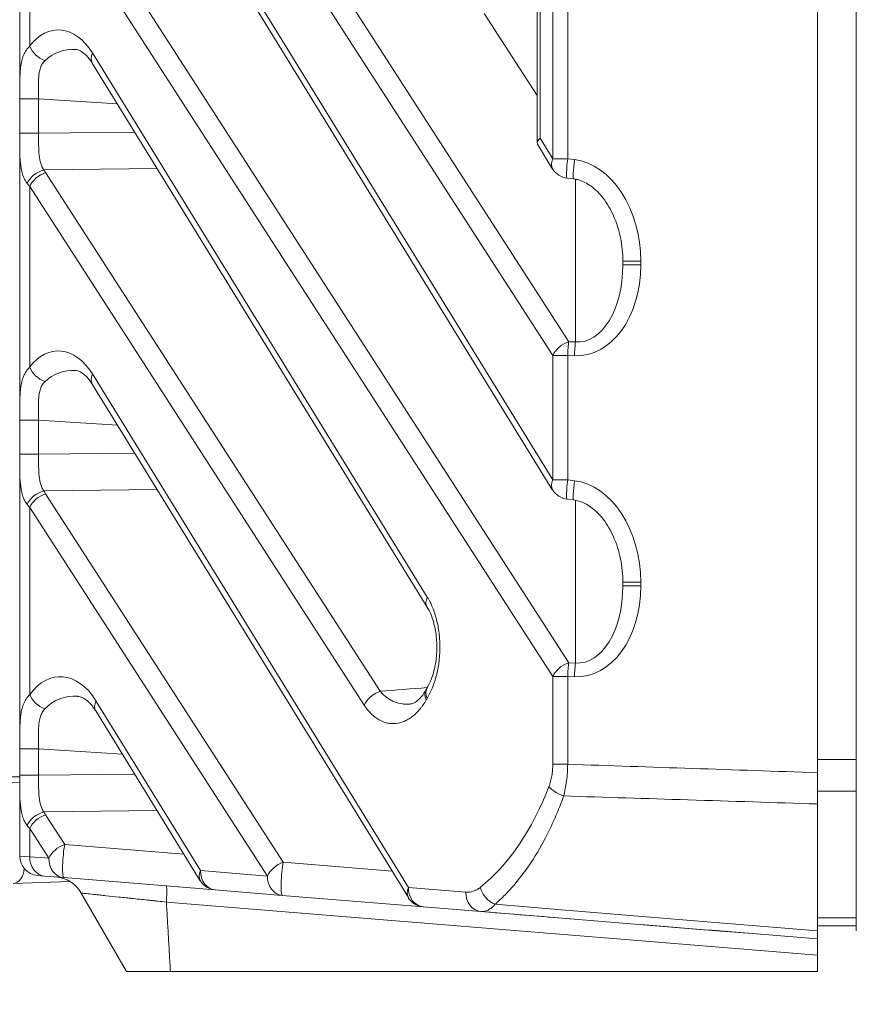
# Model space of a CAD drawing. Header units: millimetres. Extents: x 4 to 836, y 5 to 589.
# Tile 76 of 163: x 476 to 489, y 260 to 275. Entities that reach past the tile are written whole.
import ezdxf

# ---------------------------------------------------------------- set-up
doc = ezdxf.new("R2010")
doc.units = ezdxf.units.MM
doc.layers.add('1', color=7, linetype='Continuous', true_color=0xffffff)
doc.styles.add('ideas_simplex', font='simplex.shx')
doc.dimstyles.get("Standard").update_dxf_attribs({"dimtxt": 0.18, "dimasz": 0.18, "dimexe": 0.18, "dimexo": 0.0625, "dimgap": 0.09, "dimtad": 0, "dimtih": 1, "dimtoh": 1, "dimdec": 4, "dimzin": 0, "dimdsep": 46, "dimtxsty": 'Standard', "dimcen": 0.09, "dimadec": 0, "dimazin": 0, "dimtfac": 1, "dimtdec": 4, "dimtofl": 0, "dimtmove": 0, "dimatfit": 3, "dimfxl": 1, "dimtolj": 1, "dimtzin": 0, "dimarcsym": 0})

# ---------------------------------------------------------------- blocks, each defined once
blk = doc.blocks.new('_U4')
at = {"layer": '1', "color": 152, "lineweight": 13}
for p, q in [((490.695031, 260.359191), (545.68138, 260.359191)), ((397.385961, 245.904525), (545.68138, 245.904525))]:
    blk.add_line(p, q, dxfattribs=at)
at = {"layer": '1', "color": 27, "lineweight": 13}
blk.add_line((543.68138, 245.904525), (543.68138, 260.359191), dxfattribs=at)
at = {"layer": '1', "color": 87, "lineweight": 25}
for p, q in [((542.18138, 260.234358), (536.55638, 260.234358)), ((536.55638, 260.234358), (536.55638, 258.734358)), ((542.18138, 258.734358), (542.18138, 260.234358)), ((536.55638, 247.529358), (536.55638, 246.029358)), ((542.18138, 246.029358), (542.18138, 247.529358)), ((536.55638, 246.029358), (542.18138, 246.029358))]:
    blk.add_line(p, q, dxfattribs=at)
at = {"layer": '1', "color": 27, "lineweight": 18}
for points in [[(543.68138, 260.359191), (544.21036, 257.359193), (543.152399, 257.359189)], [(543.68138, 245.904525), (543.152399, 248.904523), (544.21036, 248.904527)]]:
    blk.add_solid(points, dxfattribs=at)
at = {"layer": '1', "color": 87, "linetype": 'Continuous', "lineweight": 25, "char_height": 3, "attachment_point": 7, "rotation": 90, "line_spacing_factor": 1.204819, "style": 'ideas_simplex'}
for s, insert in [('\\W1.2280;.569', (542.02788, 247.476858)), ('\\W1.2097;14,5', (534.71538, 247.476858))]:
    blk.add_mtext(s, dxfattribs=dict(at, insert=insert))

msp = doc.modelspace()

# ---------------------------------------------------------------- linework, layer by layer
at = {"layer": '1', "color": 143, "linetype": 'Continuous', "lineweight": 18}
for p, q in [((475.895, 262.136), (475.895, 359.583)), ((488.795, 263.423), (488.795, 358.296)), ((488.195, 280.889), (488.195, 263.422)), ((483.873, 280.034), (483.873, 273.132)), ((477.9, 277.873), (484.113, 267.779)), ((477.014, 274.361), (482.178, 265.973)), ((483.879, 273.11), (484.113, 272.729)), ((484.334, 272.589), (484.437, 272.576)), ((485.195, 271.252), (485.195, 271.307)), ((477.014, 269.411), (481.888, 261.495)), ((484.334, 267.639), (484.437, 267.627)), ((485.195, 266.302), (485.195, 266.357)), ((482.178, 265.973), (482.181, 265.969)), ((477.069, 264.373), (478.68, 261.756)), ((488.195, 262.94), (488.195, 260.984)), ((488.795, 262.939), (488.795, 260.984)), ((476.278, 261.828), (476.171, 261.837)), ((476.574, 261.804), (476.278, 261.828)), ((478.911, 261.614), (476.574, 261.804)), ((477.542, 260.359), (476.845, 261.566)), ((479.943, 261.53), (478.911, 261.614)), ((482.119, 261.353), (479.943, 261.53)), ((483.005, 261.281), (482.119, 261.353)), ((484.448, 261.164), (483.005, 261.281)), ((488.195, 260.859), (488.195, 260.611)), ((488.195, 260.611), (488.195, 260.359)), ((478.219, 260.359), (488.195, 260.359))]:
    msp.add_line(p, q, dxfattribs=at)
at = {"layer": '1', "color": 143, "linetype": 'Continuous', "lineweight": 13}
for p, q in [((483.919, 280.034), (483.919, 273.205)), ((484.115, 272.886), (484.115, 280.042)), ((484.345, 280.042), (484.345, 272.886)), ((478.92, 278.502), (484.361, 270.067)), ((484.115, 269.855), (478.675, 278.29)), ((477.901, 278.03), (484.115, 267.937)), ((476.049, 277.631), (476.049, 274.623)), ((476.679, 277.028), (484.361, 265.117)), ((484.115, 264.905), (476.433, 276.816)), ((483.873, 273.861), (483.055, 275.129)), ((477.016, 274.518), (482.18, 266.13)), ((475.895, 273.809), (476.187, 273.809)), ((476.187, 273.809), (476.187, 273.282)), ((477.402, 273.732), (476.187, 273.809)), ((475.895, 273.282), (476.187, 273.282)), ((476.187, 273.282), (477.669, 273.298)), ((483.919, 273.205), (484.115, 272.886)), ((484.115, 272.886), (484.345, 272.886)), ((484.345, 272.886), (484.448, 272.874)), ((478.015, 272.736), (476.268, 272.718)), ((476.295, 272.673), (481.453, 264.677)), ((484.465, 270.063), (484.465, 272.571)), ((481.207, 264.464), (476.049, 272.461)), ((476.049, 272.461), (476.049, 269.674)), ((485.195, 271.307), (485.471, 271.307)), ((485.471, 271.307), (485.471, 271.252)), ((485.195, 271.252), (485.471, 271.252)), ((484.361, 270.067), (484.465, 270.063)), ((484.115, 267.937), (484.115, 269.855)), ((484.115, 269.855), (484.345, 269.855)), ((484.448, 269.851), (484.345, 269.855)), ((484.345, 269.855), (484.345, 267.937)), ((477.016, 269.569), (481.89, 261.652)), ((476.187, 268.859), (475.895, 268.859)), ((476.187, 268.859), (476.187, 268.332)), ((477.402, 268.782), (476.187, 268.859)), ((476.187, 268.332), (475.895, 268.332)), ((476.187, 268.332), (477.669, 268.348)), ((484.115, 267.937), (484.345, 267.937)), ((484.345, 267.937), (484.448, 267.924)), ((478.015, 267.787), (476.268, 267.768)), ((476.295, 267.723), (479.96, 262.041)), ((476.049, 267.511), (476.049, 264.625)), ((479.714, 261.829), (476.049, 267.511)), ((484.465, 265.113), (484.465, 267.621)), ((485.195, 266.357), (485.471, 266.357)), ((485.195, 266.302), (485.471, 266.302)), ((485.471, 266.357), (485.471, 266.302)), ((484.361, 265.117), (484.465, 265.113)), ((484.115, 263.552), (484.115, 264.905)), ((484.115, 264.905), (484.345, 264.905)), ((484.448, 264.901), (484.345, 264.905)), ((484.345, 264.905), (484.345, 263.552)), ((477.071, 264.53), (478.682, 261.913)), ((476.187, 263.789), (475.895, 263.789)), ((476.187, 263.789), (476.187, 263.383)), ((477.479, 263.707), (476.187, 263.789)), ((484.115, 263.552), (484.345, 263.552)), ((476.187, 263.383), (477.669, 263.399)), ((476.187, 263.383), (475.895, 263.383)), ((478.015, 262.837), (476.268, 262.818)), ((476.295, 262.773), (476.59, 262.315)), ((476.049, 262.561), (476.049, 262.127)), ((476.344, 262.103), (476.049, 262.561)), ((476.59, 262.315), (478.428, 262.166)), ((475.895, 262.136), (476.049, 262.127)), ((476.049, 262.127), (476.344, 262.103)), ((479.96, 262.041), (481.636, 261.905)), ((478.682, 261.913), (479.714, 261.829)), ((481.89, 261.652), (482.775, 261.58)), ((488.195, 260.611), (478.157, 261.427))]:
    msp.add_line(p, q, dxfattribs=at)
at = {"layer": '1', "color": 252, "linetype": 'Continuous', "lineweight": 13}
for p, q in [((488.195, 263.623), (488.795, 263.623)), ((488.795, 263.139), (488.195, 263.139)), ((488.195, 261.184), (488.795, 261.184))]:
    msp.add_line(p, q, dxfattribs=at)
at = {"layer": '1', "color": 252, "linetype": 'Continuous', "lineweight": 18}
for p, q in [((488.195, 263.139), (488.195, 263.422)), ((488.795, 263.423), (488.795, 263.139)), ((488.195, 262.94), (488.195, 263.139)), ((488.795, 262.939), (488.795, 263.139)), ((488.795, 261.059), (488.195, 261.059))]:
    msp.add_line(p, q, dxfattribs=at)
at = {"layer": '1', "color": 9, "linetype": 'Continuous', "lineweight": 18}
for p, q in [((469.927, 263.064), (475.895, 263.272)), ((475.895, 263.359), (472.395, 263.359)), ((476.669, 261.745), (475.792, 261.714))]:
    msp.add_line(p, q, dxfattribs=at)
at = {"layer": '1', "color": 18, "linetype": 'Continuous', "lineweight": 18}
for p, q in [((486.7, 260.981), (485.471, 261.081)), ((487.198, 260.94), (486.7, 260.981))]:
    msp.add_line(p, q, dxfattribs=at)
at = {"layer": '1', "color": 143, "linetype": 'Continuous', "lineweight": 18}
for centre, start, end in [((484.369, 272.886), 211.6176, 263.2514), ((484.369, 267.937), 211.6176, 263.2514), ((476.195, 262.136), 180, 265.352), ((478.936, 261.913), 211.6176, 265.352), ((482.143, 261.652), 211.6176, 265.352)]:
    msp.add_arc(centre, 0.3, start, end, dxfattribs=at)
at = {"layer": '1', "color": 143, "linetype": 'Continuous', "lineweight": 13}
for centre, major_axis, ratio, start_param, end_param in [((476.518, 273.77), (0.05, -1.103), 0.637596, 2.286917, 3.799719), ((476.303, 274.623), (-0.24, 0.18), 0.690075, 0.82788, 1.977483), ((476.772, 273.77), (0.244, -0.776), 0.863235, 2.812084, 3.547991), ((477.27, 274.518), (0.255, 0.157), 0.639648, 2.375327, 3.141616), ((484.369, 272.886), (-0.255, -0.157), 0.639648, 5.51692, 6.283209), ((484.369, 272.886), (-0.035, -0.298), 0.080476, 4.721912, 6.283175), ((484.473, 272.874), (-0.035, -0.298), 0.080476, 4.721912, 6.277558), ((484.421, 271.392), (0.119, -1.485), 0.702494, 1.457058, 3.001674), ((476.276, 272.505), (0.264, 0.142), 0.668048, 1.25303, 2.462509), ((476.303, 272.461), (0.252, 0.163), 0.652221, 1.201283, 2.36173), ((476.887, 273.068), (0.5, 0.509), 0.963647, 2.85176, 2.927631), ((476.895, 272.856), (0.999, 0.051), 0.69908, 3.592428, 3.668299), ((484.421, 271.337), (0.119, -1.485), 0.702494, 6.195627, 7.740243), ((484.445, 271.337), (0.076, -1.275), 0.585237, 6.207347, 7.751963), ((484.369, 269.855), (-0.252, -0.163), 0.652221, 4.342876, 5.503323), ((484.369, 269.855), (0.013, 0.3), 0.080955, 0.788352, 1.57438), ((476.518, 268.821), (0.05, -1.103), 0.637596, 2.286917, 3.799719), ((484.473, 269.851), (0.013, 0.3), 0.080955, 0.788352, 1.57438), ((476.303, 269.674), (0.24, -0.18), 0.690075, 3.969473, 5.119076), ((476.772, 268.821), (0.244, -0.776), 0.863235, 2.812084, 3.547991), ((477.27, 269.569), (-0.255, -0.157), 0.639648, 5.51692, 6.283209), ((484.369, 267.937), (-0.255, -0.157), 0.639648, 5.51692, 6.283209), ((484.369, 267.937), (-0.035, -0.298), 0.080476, 4.721912, 6.283175), ((484.473, 267.924), (-0.035, -0.298), 0.080476, 4.721912, 6.277558), ((484.421, 266.442), (0.119, -1.485), 0.702494, 1.457058, 3.001674), ((476.276, 267.556), (0.264, 0.142), 0.668048, 1.25303, 2.462509), ((476.303, 267.511), (0.252, 0.163), 0.652221, 1.201283, 2.36173), ((476.887, 268.118), (0.5, 0.509), 0.963647, 2.851761, 2.927632), ((476.895, 267.906), (0.999, 0.051), 0.69908, 3.592428, 3.668299), ((484.421, 266.387), (0.119, -1.485), 0.702494, 6.195627, 7.740243), ((484.445, 266.387), (0.076, -1.275), 0.585237, 6.207347, 7.751963), ((482.434, 266.13), (0.255, 0.157), 0.639648, 2.375327, 3.141616), ((484.369, 264.905), (-0.252, -0.163), 0.652221, 4.342876, 5.503323), ((484.369, 264.905), (0.013, 0.3), 0.080955, 0.788352, 1.57438), ((484.473, 264.901), (0.013, 0.3), 0.080955, 0.788352, 1.57438), ((476.551, 263.748), (0.052, -1.153), 0.637596, 2.286917, 3.819354), ((476.303, 264.625), (0.243, -0.175), 0.680326, 3.955946, 5.097467), ((476.804, 263.748), (0.23, -0.832), 0.852285, 2.846718, 3.602353), ((481.461, 264.464), (0.252, 0.163), 0.652221, 1.201283, 2.36173), ((482.418, 264.546), (-0.26, 0.149), 0.620216, 6.283043, 7.030286), ((482.431, 264.568), (-0.258, 0.153), 0.629937, 6.264375, 7.039609), ((477.325, 264.53), (-0.255, -0.157), 0.639648, 5.51692, 6.283209), ((482.987, 263.359), (0, 1.763), 0.630949, 0.815188, 0.832258), ((481.81, 265.359), (0, -4.156), 0.63095, 0.470034, 1.027448), ((484.309, 263.211), (-0.28, 0.107), 0.492082, 0.658959, 1.664369), ((476.276, 262.606), (0.264, 0.142), 0.668048, 1.25303, 2.462509), ((476.887, 263.168), (0.5, 0.509), 0.963647, 2.851761, 2.927633), ((476.303, 262.561), (0.252, 0.163), 0.652221, 1.201283, 2.36173), ((476.895, 262.956), (0.999, 0.051), 0.69908, 3.592428, 3.668299), ((476.598, 262.103), (-0.252, -0.163), 0.652221, 4.342876, 5.503323), ((476.598, 262.103), (0.024, 0.299), 0.117132, 0.792006, 3.141593), ((476.303, 262.127), (0.024, 0.299), 0.845302, 1.639412, 3.141593), ((476.598, 262.103), (0.024, 0.299), 0.845302, 1.639412, 3.141593), ((479.968, 261.829), (-0.252, -0.163), 0.652221, 4.342876, 5.503323), ((479.968, 261.829), (0.024, 0.299), 0.117132, 0.792006, 3.141593), ((478.936, 261.913), (-0.255, -0.157), 0.639648, 5.51692, 6.283209), ((478.936, 261.913), (0.024, 0.299), 0.845302, 1.639412, 3.141593), ((479.968, 261.829), (0.024, 0.299), 0.845302, 1.639412, 3.141593), ((482.143, 261.652), (-0.255, -0.157), 0.639648, 5.51692, 6.283209), ((482.143, 261.652), (0.024, 0.299), 0.845302, 1.639412, 3.141593), ((483.029, 261.58), (0.024, 0.299), 0.845302, 1.639412, 3.141593), ((483.252, 261.654), (-0.188, 0.234), 0.777515, 1.011467, 2.238599)]:
    msp.add_ellipse(centre, major_axis=major_axis, ratio=ratio, start_param=start_param, end_param=end_param, dxfattribs=at)
at = {"layer": '1', "color": 143, "linetype": 'Continuous', "lineweight": 18}
for centre, major_axis, ratio, start_param, end_param in [((484.173, 273.205), (0.298, 0.084), 0.361655, 2.47737, 3.243659), ((476.412, 261.316), (-0.423, 0.267), 1, 4.229356, 5.19542)]:
    msp.add_ellipse(centre, major_axis=major_axis, ratio=ratio, start_param=start_param, end_param=end_param, dxfattribs=at)
at = {"layer": '1', "color": 9, "linetype": 'Continuous', "lineweight": 13}
msp.add_ellipse((475.783, 261.964), major_axis=(-0.009, 0.25), ratio=0.719128, start_param=3.141593, end_param=4.615842, dxfattribs=at)
at = {"layer": '1', "color": 143, "linetype": 'Continuous', "lineweight": 13}
for points, knots in [([(475.895, 273.809), (475.895, 273.831), (475.895, 273.853), (475.895, 273.896), (475.895, 273.918), (475.895, 273.982), (475.895, 274.023), (475.896, 274.085), (475.897, 274.105), (475.898, 274.145), (475.899, 274.165), (475.902, 274.223), (475.905, 274.259), (475.913, 274.329), (475.919, 274.362), (475.93, 274.41), (475.934, 274.425), (475.943, 274.455), (475.948, 274.469), (475.965, 274.511), (475.978, 274.536), (476.01, 274.582), (476.028, 274.604), (476.049, 274.623)], [0, 0, 0, 0, 0.0625, 0.0625, 0.125, 0.125, 0.25, 0.25, 0.3125, 0.3125, 0.375, 0.375, 0.5, 0.5, 0.625, 0.625, 0.6875, 0.6875, 0.75, 0.75, 0.875, 0.875, 1, 1, 1, 1]), ([(476.283, 274.4), (476.267, 274.385), (476.254, 274.368), (476.237, 274.339), (476.232, 274.33), (476.222, 274.309), (476.218, 274.298), (476.21, 274.276), (476.207, 274.265), (476.201, 274.242), (476.199, 274.23), (476.192, 274.193), (476.19, 274.168), (476.187, 274.13), (476.186, 274.117), (476.185, 274.09), (476.184, 274.076), (476.184, 274.035), (476.184, 274.008), (476.184, 273.952), (476.185, 273.923), (476.186, 273.866), (476.187, 273.838), (476.187, 273.809)], [0, 0, 0, 0, 0.125, 0.125, 0.1875, 0.1875, 0.25, 0.25, 0.3125, 0.3125, 0.375, 0.375, 0.5, 0.5, 0.5625, 0.5625, 0.625, 0.625, 0.75, 0.75, 0.875, 0.875, 1, 1, 1, 1]), ([(476.011, 272.505), (475.995, 272.526), (475.981, 272.549), (475.957, 272.597), (475.947, 272.623), (475.922, 272.704), (475.911, 272.764), (475.902, 272.865), (475.9, 272.9), (475.897, 272.972), (475.896, 273.009), (475.895, 273.085), (475.895, 273.123), (475.895, 273.182), (475.895, 273.202), (475.895, 273.242), (475.895, 273.262), (475.895, 273.282)], [0, 0, 0, 0, 0.125, 0.125, 0.25, 0.25, 0.5, 0.5, 0.625, 0.625, 0.75, 0.75, 0.875, 0.875, 0.9375, 0.9375, 1, 1, 1, 1]), ([(476.187, 273.282), (476.187, 273.229), (476.187, 273.176), (476.187, 273.098), (476.188, 273.072), (476.189, 273.034), (476.189, 273.021), (476.191, 272.996), (476.191, 272.984), (476.194, 272.947), (476.197, 272.923), (476.202, 272.888), (476.204, 272.877), (476.209, 272.855), (476.211, 272.844), (476.217, 272.822), (476.22, 272.811), (476.228, 272.791), (476.232, 272.781), (476.245, 272.752), (476.256, 272.734), (476.268, 272.718)], [0, 0, 0, 0, 0.25, 0.25, 0.375, 0.375, 0.4375, 0.4375, 0.5, 0.5, 0.625, 0.625, 0.6875, 0.6875, 0.75, 0.75, 0.8125, 0.8125, 0.875, 0.875, 1, 1, 1, 1]), ([(475.895, 268.859), (475.895, 268.881), (475.895, 268.903), (475.895, 268.946), (475.895, 268.968), (475.895, 269.032), (475.895, 269.074), (475.896, 269.135), (475.897, 269.155), (475.898, 269.195), (475.899, 269.215), (475.902, 269.273), (475.905, 269.31), (475.913, 269.38), (475.919, 269.413), (475.93, 269.46), (475.934, 269.475), (475.943, 269.505), (475.948, 269.519), (475.965, 269.561), (475.978, 269.586), (476.01, 269.633), (476.028, 269.654), (476.049, 269.674)], [0, 0, 0, 0, 0.0625, 0.0625, 0.125, 0.125, 0.25, 0.25, 0.3125, 0.3125, 0.375, 0.375, 0.5, 0.5, 0.625, 0.625, 0.6875, 0.6875, 0.75, 0.75, 0.875, 0.875, 1, 1, 1, 1]), ([(476.283, 269.45), (476.267, 269.435), (476.254, 269.418), (476.237, 269.39), (476.232, 269.38), (476.222, 269.359), (476.218, 269.349), (476.21, 269.327), (476.207, 269.315), (476.201, 269.292), (476.199, 269.28), (476.192, 269.244), (476.19, 269.219), (476.187, 269.18), (476.186, 269.167), (476.185, 269.14), (476.184, 269.127), (476.184, 269.085), (476.184, 269.058), (476.184, 269.002), (476.185, 268.974), (476.186, 268.917), (476.187, 268.888), (476.187, 268.859)], [0, 0, 0, 0, 0.125, 0.125, 0.1875, 0.1875, 0.25, 0.25, 0.3125, 0.3125, 0.375, 0.375, 0.5, 0.5, 0.5625, 0.5625, 0.625, 0.625, 0.75, 0.75, 0.875, 0.875, 1, 1, 1, 1]), ([(476.011, 267.556), (475.995, 267.577), (475.981, 267.599), (475.957, 267.647), (475.947, 267.673), (475.922, 267.755), (475.911, 267.815), (475.902, 267.915), (475.9, 267.95), (475.897, 268.022), (475.896, 268.059), (475.895, 268.135), (475.895, 268.173), (475.895, 268.232), (475.895, 268.252), (475.895, 268.292), (475.895, 268.312), (475.895, 268.332)], [0, 0, 0, 0, 0.125, 0.125, 0.25, 0.25, 0.5, 0.5, 0.625, 0.625, 0.75, 0.75, 0.875, 0.875, 0.9375, 0.9375, 1, 1, 1, 1]), ([(476.187, 268.332), (476.187, 268.279), (476.187, 268.226), (476.187, 268.148), (476.188, 268.122), (476.189, 268.084), (476.189, 268.071), (476.191, 268.046), (476.191, 268.034), (476.194, 267.997), (476.197, 267.973), (476.202, 267.939), (476.204, 267.927), (476.209, 267.905), (476.211, 267.894), (476.217, 267.872), (476.22, 267.862), (476.228, 267.841), (476.232, 267.831), (476.245, 267.802), (476.256, 267.784), (476.268, 267.768)], [0, 0, 0, 0, 0.25, 0.25, 0.375, 0.375, 0.4375, 0.4375, 0.5, 0.5, 0.625, 0.625, 0.6875, 0.6875, 0.75, 0.75, 0.8125, 0.8125, 0.875, 0.875, 1, 1, 1, 1]), ([(482.18, 266.13), (482.21, 266.081), (482.237, 266.028), (482.273, 265.94), (482.285, 265.909), (482.3, 265.861), (482.305, 265.845), (482.315, 265.813), (482.319, 265.796), (482.34, 265.712), (482.353, 265.642), (482.364, 265.551), (482.366, 265.533), (482.369, 265.496), (482.373, 265.441), (482.375, 265.349), (482.373, 265.275), (482.369, 265.22), (482.367, 265.201), (482.364, 265.164), (482.362, 265.146), (482.35, 265.056), (482.337, 264.987), (482.316, 264.904), (482.311, 264.887), (482.302, 264.854), (482.296, 264.838), (482.281, 264.791), (482.27, 264.76), (482.234, 264.672), (482.207, 264.618), (482.177, 264.568)], [0, 0, 0, 0, 0.125, 0.125, 0.1875, 0.1875, 0.21875, 0.21875, 0.25, 0.25, 0.375, 0.375, 0.40625, 0.40625, 0.4375, 0.5, 0.5625, 0.5625, 0.59375, 0.59375, 0.625, 0.625, 0.75, 0.75, 0.78125, 0.78125, 0.8125, 0.8125, 0.875, 0.875, 1, 1, 1, 1]), ([(475.895, 263.789), (475.895, 263.833), (475.895, 263.877), (475.895, 263.964), (475.895, 264.006), (475.896, 264.069), (475.897, 264.09), (475.898, 264.131), (475.899, 264.152), (475.902, 264.211), (475.905, 264.248), (475.913, 264.32), (475.918, 264.354), (475.929, 264.403), (475.933, 264.419), (475.943, 264.45), (475.948, 264.465), (475.965, 264.507), (475.978, 264.534), (476.01, 264.582), (476.028, 264.605), (476.049, 264.625)], [0, 0, 0, 0, 0.125, 0.125, 0.25, 0.25, 0.3125, 0.3125, 0.375, 0.375, 0.5, 0.5, 0.625, 0.625, 0.6875, 0.6875, 0.75, 0.75, 0.875, 0.875, 1, 1, 1, 1]), ([(481.453, 264.677), (481.486, 264.638), (481.521, 264.605), (481.578, 264.565), (481.597, 264.553), (481.626, 264.536), (481.636, 264.531), (481.656, 264.522), (481.666, 264.518), (481.717, 264.498), (481.758, 264.487), (481.81, 264.48), (481.821, 264.479), (481.842, 264.477), (481.852, 264.477), (481.88, 264.476), (481.898, 264.477), (481.916, 264.479)], [0, 0, 0, 0, 0.254948, 0.254948, 0.382421, 0.382421, 0.446158, 0.446158, 0.509895, 0.509895, 0.764843, 0.764843, 0.82858, 0.82858, 0.892317, 0.892317, 1, 1, 1, 1]), ([(482.165, 264.546), (482.149, 264.518), (482.132, 264.492), (482.106, 264.454), (482.097, 264.442), (482.079, 264.419), (482.07, 264.408), (482.024, 264.353), (481.986, 264.317), (481.926, 264.271), (481.905, 264.257), (481.874, 264.239), (481.864, 264.233), (481.842, 264.222), (481.832, 264.218), (481.779, 264.195), (481.736, 264.184), (481.671, 264.178), (481.65, 264.177), (481.617, 264.179), (481.606, 264.18), (481.584, 264.183), (481.573, 264.185), (481.519, 264.197), (481.477, 264.214), (481.425, 264.243), (481.415, 264.25), (481.394, 264.263), (481.384, 264.271), (481.354, 264.294), (481.334, 264.311), (481.277, 264.368), (481.24, 264.412), (481.207, 264.464)], [0, 0, 0, 0, 0.0625, 0.0625, 0.09375, 0.09375, 0.125, 0.125, 0.25, 0.25, 0.3125, 0.3125, 0.34375, 0.34375, 0.375, 0.375, 0.5, 0.5, 0.5625, 0.5625, 0.59375, 0.59375, 0.625, 0.625, 0.75, 0.75, 0.78125, 0.78125, 0.8125, 0.8125, 0.875, 0.875, 1, 1, 1, 1]), ([(476.284, 264.406), (476.267, 264.389), (476.254, 264.371), (476.231, 264.331), (476.222, 264.31), (476.21, 264.275), (476.207, 264.263), (476.201, 264.238), (476.199, 264.226), (476.192, 264.188), (476.19, 264.162), (476.186, 264.108), (476.185, 264.08), (476.184, 264.023), (476.184, 263.994), (476.184, 263.936), (476.185, 263.878), (476.187, 263.818), (476.187, 263.789)], [0, 0, 0, 0, 0.125, 0.125, 0.25, 0.25, 0.3125, 0.3125, 0.375, 0.375, 0.5, 0.5, 0.625, 0.625, 0.75, 0.75, 0.875, 1, 1, 1, 1]), ([(484.055, 263.211), (484.064, 263.236), (484.073, 263.261), (484.088, 263.316), (484.094, 263.344), (484.105, 263.402), (484.112, 263.461), (484.115, 263.522), (484.115, 263.552)], [0, 0, 0, 0, 0.25, 0.25, 0.5, 0.5, 0.75, 1, 1, 1, 1]), ([(484.345, 263.552), (484.344, 263.509), (484.341, 263.423), (484.333, 263.339), (484.325, 263.277), (484.322, 263.256), (484.315, 263.216), (484.312, 263.196), (484.301, 263.137), (484.292, 263.1), (484.283, 263.063)], [0, 0, 0, 0, 0.25, 0.5, 0.5, 0.625, 0.625, 0.75, 0.75, 1, 1, 1, 1]), ([(476.011, 262.606), (475.995, 262.627), (475.981, 262.649), (475.957, 262.697), (475.947, 262.723), (475.922, 262.805), (475.911, 262.865), (475.902, 262.966), (475.9, 263), (475.897, 263.073), (475.896, 263.11), (475.895, 263.185), (475.895, 263.224), (475.895, 263.283), (475.895, 263.303), (475.895, 263.343), (475.895, 263.363), (475.895, 263.383)], [0, 0, 0, 0, 0.125, 0.125, 0.25, 0.25, 0.5, 0.5, 0.625, 0.625, 0.75, 0.75, 0.875, 0.875, 0.9375, 0.9375, 1, 1, 1, 1]), ([(476.187, 263.383), (476.187, 263.329), (476.187, 263.276), (476.187, 263.198), (476.188, 263.173), (476.189, 263.134), (476.189, 263.122), (476.191, 263.096), (476.191, 263.084), (476.194, 263.047), (476.197, 263.024), (476.202, 262.989), (476.204, 262.978), (476.209, 262.955), (476.211, 262.944), (476.217, 262.922), (476.22, 262.912), (476.228, 262.891), (476.232, 262.881), (476.245, 262.853), (476.256, 262.835), (476.268, 262.818)], [0, 0, 0, 0, 0.25, 0.25, 0.375, 0.375, 0.4375, 0.4375, 0.5, 0.5, 0.625, 0.625, 0.6875, 0.6875, 0.75, 0.75, 0.8125, 0.8125, 0.875, 0.875, 1, 1, 1, 1]), ([(484.283, 263.063), (484.25, 262.97), (484.215, 262.88), (484.16, 262.749), (484.141, 262.706), (484.103, 262.622), (484.084, 262.58), (483.985, 262.375), (483.9, 262.225), (483.723, 261.947), (483.629, 261.821), (483.507, 261.676), (483.482, 261.648), (483.432, 261.593), (483.406, 261.566), (483.33, 261.489), (483.278, 261.44), (483.226, 261.394)], [0, 0, 0, 0, 0.125, 0.125, 0.1875, 0.1875, 0.25, 0.25, 0.5, 0.5, 0.75, 0.75, 0.8125, 0.8125, 0.875, 0.875, 1, 1, 1, 1]), ([(488.195, 262.94), (487.531, 262.961), (486.867, 262.982), (486.201, 263.003), (486.199, 263.003), (485.559, 263.023), (484.921, 263.043), (484.283, 263.063)], [0, 0, 0, 0, 0.509199, 0.509199, 0.510675, 0.510675, 1, 1, 1, 1]), ([(478.157, 261.427), (478.114, 261.432), (478.07, 261.437), (478.005, 261.443), (477.983, 261.446), (477.94, 261.45), (477.919, 261.453), (477.813, 261.464), (477.731, 261.472), (477.632, 261.483), (477.612, 261.485), (477.573, 261.489), (477.554, 261.491), (477.497, 261.497), (477.46, 261.501), (477.353, 261.512), (477.287, 261.519), (477.211, 261.527), (477.196, 261.529), (477.168, 261.532), (477.154, 261.533), (477.113, 261.538), (477.088, 261.54), (477.018, 261.547), (476.978, 261.552), (476.912, 261.558), (476.887, 261.561), (476.854, 261.565), (476.845, 261.566), (476.845, 261.566)], [0, 0, 0, 0, 0.0625, 0.0625, 0.09375, 0.09375, 0.125, 0.125, 0.25, 0.25, 0.28125, 0.28125, 0.3125, 0.3125, 0.375, 0.375, 0.5, 0.5, 0.53125, 0.53125, 0.5625, 0.5625, 0.625, 0.625, 0.75, 0.75, 0.875, 0.875, 1, 1, 1, 1]), ([(478.157, 261.427), (478.159, 261.465), (478.161, 261.499), (478.162, 261.56), (478.162, 261.587), (478.162, 261.63), (478.161, 261.647), (478.158, 261.67), (478.156, 261.675), (478.153, 261.676)], [0, 0, 0, 0, 0.25, 0.25, 0.5, 0.5, 0.75, 0.75, 1, 1, 1, 1]), ([(482.775, 261.58), (482.814, 261.577), (482.851, 261.582), (482.907, 261.6), (482.926, 261.607), (482.953, 261.623), (482.962, 261.628), (482.98, 261.64), (482.989, 261.647), (482.998, 261.654)], [0, 0, 0, 0, 0.5, 0.5, 0.75, 0.75, 0.875, 0.875, 1, 1, 1, 1]), ([(483.226, 261.394), (483.217, 261.384), (483.208, 261.374), (483.19, 261.357), (483.181, 261.348), (483.154, 261.326), (483.135, 261.314), (483.098, 261.295), (483.061, 261.282), (483.024, 261.28), (483.005, 261.281)], [0, 0, 0, 0, 0.125, 0.125, 0.25, 0.25, 0.5, 0.5, 0.75, 1, 1, 1, 1]), ([(483.226, 261.394), (483.547, 261.368), (483.868, 261.341), (484.853, 261.26), (485.517, 261.205), (486.852, 261.094), (487.524, 261.039), (488.195, 260.984)], [0, 0, 0, 0, 0.193849, 0.193849, 0.594745, 0.594745, 1, 1, 1, 1])]:
    msp.add_open_spline(points, degree=3, knots=knots, dxfattribs=at)
at = {"layer": '1', "color": 143, "linetype": 'Continuous', "lineweight": 18}
for points, knots in [([(476.756, 274.57), (476.776, 274.573), (476.823, 274.559), (476.919, 274.494), (476.983, 274.409), (477.014, 274.361)], [0, 0, 0, 0, 0.356643, 0.702066, 1, 1, 1, 1]), ([(484.437, 272.576), (484.464, 272.573), (484.557, 272.554), (484.725, 272.465), (484.911, 272.274), (485.068, 272), (485.171, 271.668), (485.195, 271.43), (485.195, 271.307)], [0, 0, 0, 0, 0.050858, 0.181159, 0.35065, 0.548442, 0.771002, 1, 1, 1, 1]), ([(476.756, 269.62), (476.776, 269.623), (476.823, 269.609), (476.919, 269.544), (476.983, 269.459), (477.014, 269.411)], [0, 0, 0, 0, 0.356643, 0.702066, 1, 1, 1, 1]), ([(484.437, 267.627), (484.464, 267.623), (484.557, 267.604), (484.725, 267.515), (484.911, 267.325), (485.068, 267.051), (485.171, 266.718), (485.195, 266.48), (485.195, 266.357)], [0, 0, 0, 0, 0.050858, 0.181159, 0.35065, 0.548442, 0.771002, 1, 1, 1, 1]), ([(482.178, 265.968), (482.184, 265.959), (482.22, 265.91), (482.278, 265.759), (482.325, 265.529), (482.332, 265.279), (482.301, 265.042), (482.242, 264.85), (482.195, 264.76), (482.172, 264.726)], [0, 0, 0, 0, 0.040525, 0.214513, 0.381806, 0.545652, 0.70787, 0.872698, 1, 1, 1, 1]), ([(482.157, 264.701), (482.149, 264.685), (482.113, 264.611), (482.035, 264.534), (481.96, 264.486), (481.928, 264.48), (481.917, 264.482)], [0, 0, 0, 0, 0.08185, 0.40394, 0.743175, 1, 1, 1, 1]), ([(476.789, 264.595), (476.811, 264.599), (476.862, 264.586), (476.965, 264.517), (477.034, 264.426), (477.069, 264.373)], [0, 0, 0, 0, 0.348211, 0.687012, 1, 1, 1, 1]), ([(488.195, 263.422), (488.195, 263.38), (488.195, 263.296), (488.195, 263.214), (488.195, 263.154), (488.195, 263.133), (488.195, 263.093), (488.195, 263.073), (488.195, 263.015), (488.195, 262.977), (488.195, 262.94)], [0, 0, 0, 0, 0.25, 0.5, 0.5, 0.625, 0.625, 0.75, 0.75, 1, 1, 1, 1]), ([(488.195, 260.984), (488.195, 260.963), (488.195, 260.927), (488.195, 260.902), (488.195, 260.886), (488.195, 260.881), (488.195, 260.873), (488.195, 260.87), (488.195, 260.862), (488.195, 260.859), (488.195, 260.859)], [0, 0, 0, 0, 0.250182, 0.500365, 0.500365, 0.625456, 0.625456, 0.750547, 0.750547, 1, 1, 1, 1]), ([(478.219, 260.359), (478.196, 260.359), (478.173, 260.359), (478.128, 260.359), (478.105, 260.359), (478.039, 260.359), (477.996, 260.359), (477.934, 260.359), (477.914, 260.359), (477.885, 260.359), (477.875, 260.359), (477.856, 260.359), (477.827, 260.359), (477.801, 260.359), (477.767, 260.359), (477.75, 260.359), (477.704, 260.359), (477.677, 260.359), (477.641, 260.359), (477.63, 260.359), (477.609, 260.359), (477.6, 260.359), (477.575, 260.359), (477.563, 260.359), (477.552, 260.359), (477.551, 260.359), (477.547, 260.359), (477.546, 260.359), (477.543, 260.359), (477.542, 260.359), (477.542, 260.359)], [0, 0, 0, 0, 0.0625, 0.0625, 0.125, 0.125, 0.25, 0.25, 0.3125, 0.3125, 0.34375, 0.34375, 0.375, 0.4375, 0.4375, 0.5, 0.5, 0.625, 0.625, 0.6875, 0.6875, 0.75, 0.75, 0.875, 0.875, 0.90625, 0.90625, 0.9375, 0.9375, 1, 1, 1, 1]), ([(477.542, 260.359), (477.542, 260.359), (477.543, 260.359), (477.547, 260.359), (477.55, 260.359), (477.563, 260.359), (477.575, 260.359), (477.6, 260.359), (477.609, 260.359), (477.63, 260.359), (477.641, 260.359), (477.665, 260.359), (477.678, 260.359), (477.705, 260.359), (477.72, 260.359), (477.767, 260.359), (477.8, 260.359), (477.855, 260.359), (477.874, 260.359), (477.914, 260.359), (477.934, 260.359), (477.996, 260.359), (478.039, 260.359), (478.094, 260.359), (478.105, 260.359), (478.128, 260.359), (478.139, 260.359), (478.173, 260.359), (478.196, 260.359), (478.219, 260.359)], [0, 0, 0, 0, 0.0625, 0.0625, 0.125, 0.125, 0.25, 0.25, 0.3125, 0.3125, 0.375, 0.375, 0.4375, 0.4375, 0.5, 0.5, 0.625, 0.625, 0.6875, 0.6875, 0.75, 0.75, 0.875, 0.875, 0.90625, 0.90625, 0.9375, 0.9375, 1, 1, 1, 1])]:
    msp.add_open_spline(points, degree=3, knots=knots, dxfattribs=at)
at = {"layer": '1', "color": 143, "linetype": 'Continuous', "lineweight": 13}
for points, degree in [([(481.453, 264.677), (481.694, 264.696), (481.935, 264.715), (482.177, 264.735)], 3), ([(484.345, 263.552), (485.628, 263.509), (486.912, 263.465), (488.195, 263.422)], 3), ([(478.219, 260.359), (478.157, 261.427)], 1)]:
    msp.add_open_spline(points, degree=degree, dxfattribs=at)
at = {"layer": '1', "color": 143, "linetype": 'Continuous', "lineweight": 18}
for points, degree in [([(482.173, 264.721), (482.166, 264.708), (482.158, 264.695)], 2), ([(484.195, 261.184), (483.798, 261.217), (483.402, 261.249), (483.005, 261.281)], 3), ([(488.195, 260.859), (486.862, 260.968), (485.528, 261.076), (484.195, 261.184)], 3)]:
    msp.add_open_spline(points, degree=degree, dxfattribs=at)

# ---------------------------------------------------------------- dimensions: what is measured, and where the dimension line sits
at = {"layer": '1', "color": 87, "linetype": 'Continuous', "lineweight": 25}
dim = msp.add_linear_dim(base=(543.681, 245.905), p1=(480.818, 260.359), p2=(394.886, 245.905), angle=90, text='<>\\P[\\C87;{\\H1.00x;\\Fsimplex.shx;.569\\Fsimplex.shx;}\\C87; ]', dimstyle='Standard', override={"dimtxt": 3, "dimasz": 3, "dimexe": 2, "dimexo": 2.5, "dimgap": 1.5, "dimtad": 1, "dimtih": 0, "dimtoh": 0, "dimdec": 1, "dimlfac": 1, "dimzin": 8, "dimdsep": 44, "dimlunit": 2, "dimtxsty": 'ideas_simplex', "dimsah": 1, "dimse1": 0, "dimse2": 0, "dimsd1": 0, "dimsd2": 0, "dimclrd": 27, "dimclre": 152, "dimclrt": 87, "dimtol": 0, "dimtm": -0.1, "dimtfac": 0.5, "dimtdec": 2, "dimtofl": 1, "dimtmove": 0, "dimtzin": 8, "dimlwd": 13, "dimlwe": 13}, dxfattribs=at)
dim.commit()
dim.dimension.update_dxf_attribs({"geometry": '_U4', "text_midpoint": (543.681, 253.132), "dimtype": 160})

doc.saveas('drawing.dxf')
